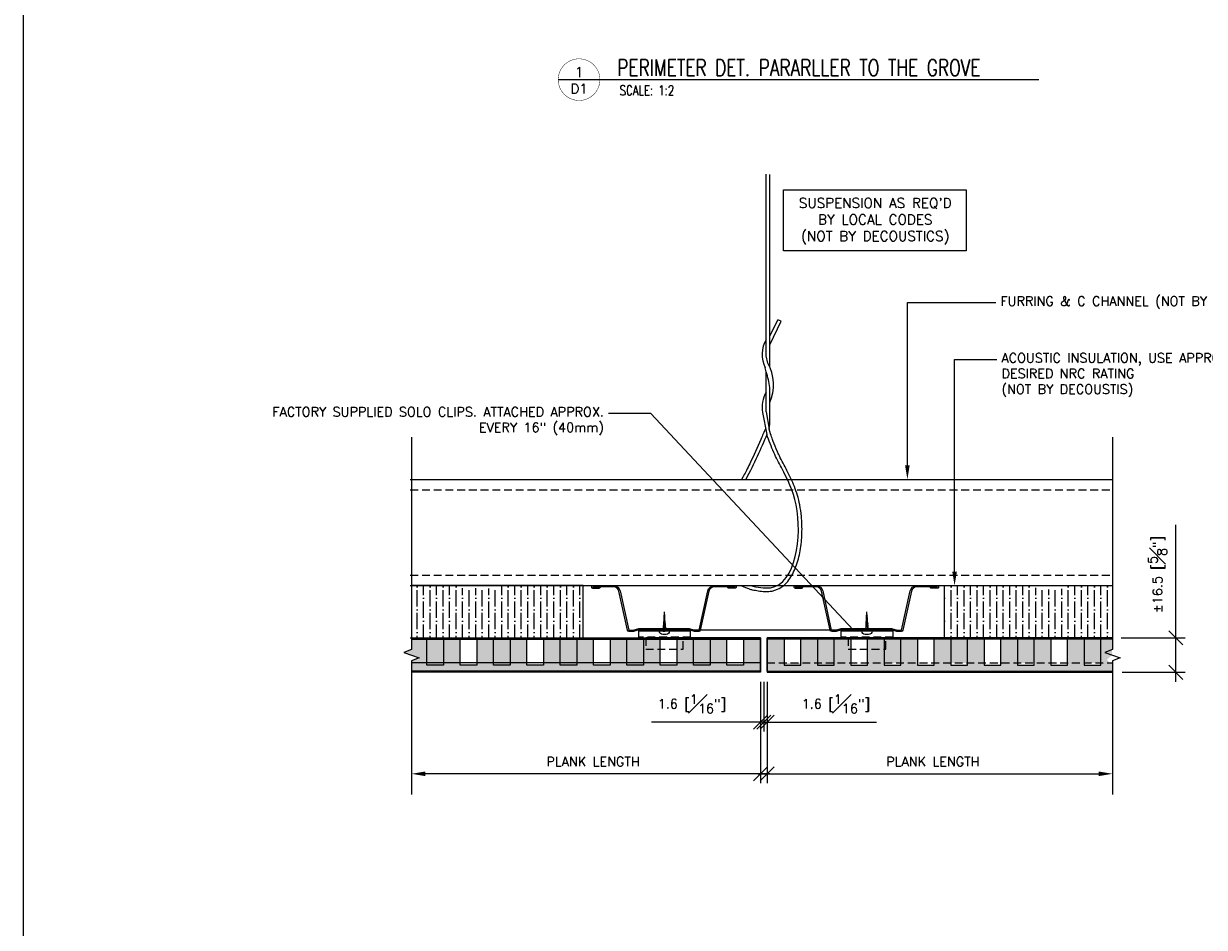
# Model space of a CAD drawing. Header units: millimetres. Extents: x 0 to 4899, y -1170 to 1886.
# Tile 4 of 13: x 279 to 846, y 341 to 775. Entities that reach past the tile are written whole.
import ezdxf
from ezdxf import colors
from ezdxf.entities.mleader import LeaderData, LeaderLine
from ezdxf.enums import TextEntityAlignment as Align
from ezdxf.math import Vec2, Vec3

# ---------------------------------------------------------------- set-up
doc = ezdxf.new("R2010")
doc.units = ezdxf.units.MM
doc.header["$LTSCALE"] = 15
doc.header["$MEASUREMENT"] = 0
doc.set_wipeout_variables(frame=1)
doc.linetypes.add('HIDDEN', pattern=[0.375, 0.25, -0.125])
for name, color, linetype in [('1-ARCH', 1, 'Continuous'), ('1-DIM', 4, 'Continuous'), ('1-MOUNT', 155, 'Continuous'), ('1-PANEL', 6, 'Continuous'), ('1-TEXT', 2, 'Continuous'), ('1-TITLE', 4, 'Continuous')]:
    doc.layers.add(name, color=color, linetype=linetype)
doc.layers.add('1-VIEWPORT', color=3, linetype='Continuous', plot=False)
doc.styles.add('ROMANS', font='romans.shx')
doc.styles.add('TEXT', font='romans.shx')
doc.dimstyles.new('WDIM 1-2', dxfattribs={"dimscale": 2.25, "dimtxt": 2, "dimasz": 3, "dimexe": 2, "dimexo": 2, "dimgap": 1.6, "dimtad": 1, "dimdec": 1, "dimzin": 3, "dimdsep": 46, "dimtxsty": 'TEXT', "dimblk": 'OBLIQUE', "dimcen": 2, "dimdle": 2, "dimclrd": 256, "dimclre": 4, "dimclrt": 2, "dimazin": 0, "dimtfac": 1, "dimtdec": 1, "dimtmove": 0, "dimatfit": 3, "dimfxl": 1, "dimtfill": 1, "dimfrac": 2, "dimtolj": 1, "dimtzin": 0, "dimlwd": -1, "dimlwe": -1, "dimarcsym": 0})
pattern_1 = [(37.5, (-750.5604, 1589.149), (-0.0629934, 1.9268238), [0, -1.52, 0, -1.7, 0, -1.625]), (7.5, (-750.5604, 1589.149), (1.7697767, 2.822146), [0, -0.82, 0, -1.37, 0, -0.525]), (327.5, (-751.7904, 1589.149), (3.1141419, 0.005659), [0, -0.5, 0, -1.8, 0, -2.35]), (317.5, (-751.7904, 1589.149), (3.0061266, 0.8776756), [0, -0.25, 0, -1.18, 0, -1.35])]
pattern_2 = [(90, (-750.5604, 1589.149), (-3.125, 5.46875), [7.8125, -1.5625, 0, -1.5625])]

# ---------------------------------------------------------------- blocks, each defined once
blk = doc.blocks.new('_OBLIQUE')
at = {"color": 0, "linetype": 'ByBlock'}
blk.add_line((-0.5, -0.5), (0.5, 0.5), dxfattribs=at)
blk = doc.blocks.new('*D50')
at = {"layer": '1-DIM', "color": 4, "transparency": 16777216}
for p, q in [((633.02, 459.28), (633.02, 435.32)), ((634.61, 459.28), (634.61, 435.32))]:
    blk.add_line(p, q, dxfattribs=at)
at = {"layer": '1-DIM', "transparency": 16777216}
for p, q in [((633.02, 439.82), (580.61, 439.82)), ((634.61, 439.82), (633.02, 439.82)), ((634.61, 439.82), (641.36, 439.82))]:
    blk.add_line(p, q, dxfattribs=at)
at = {"layer": 'DEFPOINTS', "color": 0, "transparency": 16777216}
for p in [(633.02, 463.78), (634.61, 463.78), (633.02, 439.82)]:
    blk.add_point(p, dxfattribs=at)
at = {"layer": '1-DIM', "transparency": 16777216, "xscale": 6.75, "yscale": 6.75, "zscale": 6.75}
blk.add_blockref('_OBLIQUE', (633.02, 439.82), dxfattribs=at)
at = {"layer": '1-DIM', "transparency": 16777216, "xscale": 6.75, "yscale": 6.75, "zscale": 6.75, "rotation": 180}
blk.add_blockref('_OBLIQUE', (634.61, 439.82), dxfattribs=at)
at = {"layer": '1-DIM', "color": 2, "transparency": 16777216, "insert": (600.07, 448.67), "char_height": 4.5, "attachment_point": 5, "style": 'TEXT', "bg_fill": 3, "box_fill_scale": 1.25, "bg_fill_color": 256, "bg_fill_true_color": 13158600, "bg_fill_transparency": 0}
blk.add_mtext('\\A1;1.6 [{\\H1.000000x;\\S1#16;}"]', dxfattribs=at)
blk = doc.blocks.new('*D51')
at = {"layer": '1-DIM', "color": 4, "transparency": 16777216}
for p, q in [((634.61, 459.28), (634.61, 435.32)), ((636.19, 459.28), (636.19, 435.32))]:
    blk.add_line(p, q, dxfattribs=at)
at = {"layer": '1-DIM', "transparency": 16777216}
for p, q in [((634.61, 439.82), (627.86, 439.82)), ((634.61, 439.82), (636.19, 439.82)), ((636.19, 439.82), (688.6, 439.82))]:
    blk.add_line(p, q, dxfattribs=at)
at = {"layer": 'DEFPOINTS', "color": 0, "transparency": 16777216}
for p in [(634.61, 463.78), (636.19, 463.78), (636.19, 439.82)]:
    blk.add_point(p, dxfattribs=at)
at = {"layer": '1-DIM', "transparency": 16777216, "xscale": 6.75, "yscale": 6.75, "zscale": 6.75}
blk.add_blockref('_OBLIQUE', (634.61, 439.82), dxfattribs=at)
at = {"layer": '1-DIM', "transparency": 16777216, "xscale": 6.75, "yscale": 6.75, "zscale": 6.75, "rotation": 180}
blk.add_blockref('_OBLIQUE', (636.19, 439.82), dxfattribs=at)
at = {"layer": '1-DIM', "color": 2, "transparency": 16777216, "insert": (669.14, 448.67), "char_height": 4.5, "attachment_point": 5, "style": 'TEXT', "bg_fill": 3, "box_fill_scale": 1.25, "bg_fill_color": 256, "bg_fill_true_color": 13158600, "bg_fill_transparency": 0}
blk.add_mtext('\\A1;1.6 [{\\H1.000000x;\\S1#16;}"]', dxfattribs=at)
blk = doc.blocks.new('*D52')
at = {"layer": '1-DIM', "color": 4, "transparency": 16777216}
for p, q in [((636.19, 459.28), (636.19, 410.57)), ((801.95, 459.28), (801.95, 410.57))]:
    blk.add_line(p, q, dxfattribs=at)
at = {"layer": '1-DIM', "transparency": 16777216}
blk.add_line((631.69, 415.07), (795.2, 415.07), dxfattribs=at)
blk.add_solid([(795.2, 416.19), (795.2, 413.94), (801.95, 415.07)], dxfattribs=at)
at = {"layer": 'DEFPOINTS', "color": 0, "transparency": 16777216}
for p in [(636.19, 463.78), (801.95, 463.78), (801.95, 415.07)]:
    blk.add_point(p, dxfattribs=at)
at = {"layer": '1-DIM', "transparency": 16777216, "xscale": 6.75, "yscale": 6.75, "zscale": 6.75, "rotation": 180}
blk.add_blockref('_OBLIQUE', (636.19, 415.07), dxfattribs=at)
at = {"layer": '1-DIM', "color": 2, "transparency": 16777216, "insert": (715.69, 420.92), "char_height": 4.5, "attachment_point": 5, "style": 'TEXT', "bg_fill": 3, "box_fill_scale": 1.25, "bg_fill_color": 256, "bg_fill_true_color": 13158600, "bg_fill_transparency": 0}
blk.add_mtext('\\A1;PLANK LENGTH', dxfattribs=at)
blk = doc.blocks.new('*D53')
at = {"layer": '1-DIM', "color": 4, "transparency": 16777216}
for p, q in [((465.49, 459.28), (465.49, 410.57)), ((633.02, 459.28), (633.02, 410.57))]:
    blk.add_line(p, q, dxfattribs=at)
at = {"layer": '1-DIM', "transparency": 16777216}
blk.add_line((637.52, 415.07), (472.24, 415.07), dxfattribs=at)
blk.add_solid([(472.24, 416.19), (472.24, 413.94), (465.49, 415.07)], dxfattribs=at)
at = {"layer": 'DEFPOINTS', "color": 0, "transparency": 16777216}
for p in [(465.49, 463.78), (633.02, 463.78), (465.49, 415.07)]:
    blk.add_point(p, dxfattribs=at)
at = {"layer": '1-DIM', "transparency": 16777216, "xscale": 6.75, "yscale": 6.75, "zscale": 6.75}
blk.add_blockref('_OBLIQUE', (633.02, 415.07), dxfattribs=at)
at = {"layer": '1-DIM', "color": 2, "transparency": 16777216, "insert": (552.63, 420.92), "char_height": 4.5, "attachment_point": 5, "style": 'TEXT', "bg_fill": 3, "box_fill_scale": 1.25, "bg_fill_color": 256, "bg_fill_true_color": 13158600, "bg_fill_transparency": 0}
blk.add_mtext('\\A1;PLANK LENGTH', dxfattribs=at)
blk = doc.blocks.new('*D54')
at = {"layer": '1-DIM', "transparency": 16777216}
for p, q in [((832.3, 480.28), (832.3, 534.52)), ((832.3, 459.28), (832.3, 480.28))]:
    blk.add_line(p, q, dxfattribs=at)
at = {"layer": '1-DIM', "color": 4, "transparency": 16777216}
for p, q in [((806, 480.28), (836.8, 480.28)), ((806.45, 463.78), (836.8, 463.78))]:
    blk.add_line(p, q, dxfattribs=at)
at = {"layer": 'DEFPOINTS', "color": 0, "transparency": 16777216}
for p in [(801.5, 480.28), (832.3, 480.28), (801.95, 463.78)]:
    blk.add_point(p, dxfattribs=at)
at = {"layer": '1-DIM', "transparency": 16777216, "xscale": 6.75, "yscale": 6.75, "zscale": 6.75}
for p, rotation in [((832.3, 480.28), 90), ((832.3, 463.78), 270)]:
    blk.add_blockref('_OBLIQUE', p, dxfattribs=dict(at, rotation=rotation))
at = {"layer": '1-DIM', "color": 2, "transparency": 16777216, "insert": (823.45, 510.77), "char_height": 4.5, "attachment_point": 5, "rotation": 90, "style": 'TEXT', "bg_fill": 3, "box_fill_scale": 1.25, "bg_fill_color": 256, "bg_fill_true_color": 13158600, "bg_fill_transparency": 0}
blk.add_mtext('\\A1;%%p16.5 [{\\H1.000000x;\\S5#8;}"]', dxfattribs=at)
blk = doc.blocks.new('Hatsec_02')
at = {"layer": '1-ARCH'}
for p, q in [((-1.355, 0.024), (-1.217, 0.024)), ((1.217, 0.024), (1.217, 0.032)), ((1.217, 0.032), (1.217, 0.024)), ((1.355, 0.024), (1.217, 0.024)), ((1.36, 0.047), (1.232, 0.047))]:
    blk.add_line(p, q, dxfattribs=at)
blk.add_lwpolyline([(1.217, 0.032, -0.414487), (1.232, 0.047), (1.36, 0.047, -0.414214), (1.375, 0.032), (1.375, 0.015, -0.414214), (1.36, 0), (0.956, 0, -0.352059), (0.834, 0.098), (0.67, 0.845, 0.352059), (0.662, 0.851), (0.585, 0.851), (0.48, 0.818), (-0.48, 0.818), (-0.585, 0.851), (-0.662, 0.851, 0.352059), (-0.67, 0.845), (-0.834, 0.098, -0.352059), (-0.956, 0), (-1.36, 0, -0.414214), (-1.375, 0.015), (-1.375, 0.032, -0.414214), (-1.36, 0.047), (-1.232, 0.047, -0.414214), (-1.217, 0.032), (-1.217, 0.024), (-0.957, 0.024, 0.352016), (-0.857, 0.103), (-0.693, 0.85, -0.352059), (-0.662, 0.875), (-0.579, 0.875), (-0.474, 0.842), (0.474, 0.842), (0.579, 0.875), (0.662, 0.875, -0.352059), (0.693, 0.85), (0.857, 0.103, 0.352016), (0.957, 0.024), (1.217, 0.024)], format="xyb", close=True, dxfattribs=at)
blk.add_arc((1.232, 0.032), 0.0152, 90, 180, dxfattribs=at)
blk = doc.blocks.new('A$C6ED95324')
at = {"layer": '1-MOUNT'}
for p in [(-0.63, 0), (0.63, 0)]:
    blk.add_line(p, (0, -12.03), dxfattribs=at)
blk.add_lwpolyline([(-3.25, 0), (-3.25, 0.27, -0.414214), (-1.08, 2.44), (1.08, 2.44, -0.414214), (3.25, 0.27), (3.25, 0)], format="xyb", close=True, dxfattribs=at)
for points in [[(1.17, -0.79), (-1.22, -0.33)], [(1.09, -1.58), (-1.13, -1.15)], [(1.01, -2.37), (-1.05, -1.97)], [(0.93, -3.16), (-0.97, -2.79)], [(0.85, -3.94), (-0.88, -3.61)], [(0.77, -4.73), (-0.8, -4.43)], [(0.69, -5.52), (-0.71, -5.25)], [(0.61, -6.31), (-0.63, -6.07)], [(0.53, -7.1), (-0.55, -6.89)], [(0.45, -7.89), (-0.46, -7.71)], [(0.36, -8.68), (-0.38, -8.53)], [(0.28, -9.46), (-0.3, -9.35)], [(0.2, -10.25), (-0.21, -10.17)], [(0.12, -11.04), (-0.13, -10.99)], [(0.04, -11.83), (-0.04, -11.81)]]:
    blk.add_lwpolyline(points, dxfattribs=at)
blk = doc.blocks.new('*U42')
at = {"layer": '1-TEXT', "color": 2, "style": 'TEXT'}
blk.add_attdef('VIEWNAME', (0.89, 0.061), '', height=0.25, dxfattribs=at)
at = {"layer": '1-TEXT', "style": 'TEXT'}
for tag, p in [('NOTE1', (0.926, -0.281)), ('NOTE2', (0.926, -0.463)), ('NOTE3', (0.926, -0.655)), ('NOTE4', (0.926, -0.832))]:
    blk.add_attdef(tag, p, '', height=0.125, dxfattribs=at)
blk.add_wipeout([(0.314, 0.314), (0.236, 0.304), (0.163, 0.275), (0.099, 0.229), (0.049, 0.168), (0.015, 0.097), (0.001, 0.02), (0.006, -0.059), (0.03, -0.134), (0.072, -0.2), (0.13, -0.254), (0.199, -0.292), (0.275, -0.312), (0.354, -0.312), (0.43, -0.292), (0.499, -0.254), (0.556, -0.2), (0.599, -0.134), (0.623, -0.059), (0.628, 0.02), (0.613, 0.097), (0.58, 0.168), (0.529, 0.229), (0.466, 0.275), (0.392, 0.304)])
at = {"layer": '1-TITLE', "const_width": 0.00651}
blk.add_lwpolyline([(0, 0, 1), (0.628, 0, 0.414214), (0.314, 0.314, 0.414214), (0, 0, 2.926408)], format="xyb", dxfattribs=at)
at = {"layer": '1-TITLE', "const_width": 0.02}
blk.add_lwpolyline([(0, 0), (7.241, 0)], dxfattribs=at)
at = {"layer": '1-TEXT', "style": 'TEXT'}
for tag, p in [('DETAIL#', (0.301, 0.094)), ('SHEET#', (0.306, -0.207))]:
    blk.add_attdef(tag, text='', height=0.125, dxfattribs=at).set_placement(p, align=Align.CENTER)

msp = doc.modelspace()

# ---------------------------------------------------------------- hatches: boundary and pattern name
at = {"layer": '1-ARCH'}
h = msp.add_hatch(dxfattribs=at)
h.set_pattern_fill('ANSI36', color=8, scale=25, angle=45)
h.set_pattern_definition(pattern_2)
edge = h.paths.add_edge_path()
edge.add_spline(control_points=[(488.22, 505.39), (489.08, 504.69), (490.02, 504.1), (491.57, 503.4), (492.13, 504.79), (493.29, 502.87), (493.9, 504.83), (495.36, 502.57), (496.23, 505.18), (498.15, 502.62), (499.2, 504.64), (501.19, 503.06), (503.05, 504.19), (503.49, 504.8), (503.95, 503.61), (508.71, 505.39)], knot_values=[0, 0, 0, 0, 3.303024, 3.303024, 5.068373, 5.068373, 6.833723, 6.833723, 9.306568, 9.306568, 12.274764, 12.274764, 14.886308, 14.886308, 16.19208, 16.19208, 16.19208, 16.19208], degree=3, periodic=0)
edge.add_line((508.71, 505.39), (547.96, 505.39))
edge.add_line((547.96, 505.39), (547.96, 480.28))
edge.add_line((547.96, 480.28), (465.49, 480.28))
edge.add_line((465.49, 480.28), (465.49, 505.39))
edge.add_line((465.49, 505.39), (488.22, 505.39))
at = {"layer": '1-PANEL'}
h = msp.add_hatch(dxfattribs=at)
h.set_pattern_fill('AR-SAND', color=8)
h.set_pattern_definition(pattern_1)
h.paths.add_polyline_path([(692.31, 479.78), (684.31, 479.78), (684.31, 468.28), (692.31, 468.28)])
h.paths.add_polyline_path([(700.31, 479.78), (692.31, 479.78), (692.31, 468.28), (700.31, 468.28)])
h.paths.add_polyline_path([(708.31, 479.78), (700.31, 479.78), (700.31, 468.28), (708.31, 468.28)])
h.paths.add_polyline_path([(724.31, 479.78), (716.31, 479.78), (716.31, 468.28), (724.31, 468.28)])
h.paths.add_polyline_path([(732.31, 479.78), (724.31, 479.78), (724.31, 468.28), (732.31, 468.28)])
h.paths.add_polyline_path([(740.31, 479.78), (732.31, 479.78), (732.31, 468.28), (740.31, 468.28)])
h.paths.add_polyline_path([(756.31, 479.78), (748.31, 479.78), (748.31, 468.28), (756.31, 468.28)])
h.paths.add_polyline_path([(764.31, 479.78), (756.31, 479.78), (756.31, 468.28), (764.31, 468.28)])
h.paths.add_polyline_path([(772.31, 479.78), (764.31, 479.78), (764.31, 468.28), (772.31, 468.28)])
h.paths.add_polyline_path([(788.31, 479.78), (780.31, 479.78), (780.31, 468.28), (788.31, 468.28)])
h.paths.add_polyline_path([(796.31, 479.78), (788.31, 479.78), (788.31, 468.28), (796.31, 468.28)])
h.paths.add_polyline_path([(801.95, 464.28), (801.95, 468.28), (796.31, 468.28), (796.31, 467.28), (788.31, 467.28), (788.31, 468.28), (780.31, 468.28), (780.31, 467.28), (772.31, 467.28), (772.31, 468.28), (764.31, 468.28), (764.31, 467.28), (756.31, 467.28), (756.31, 468.28), (748.31, 468.28), (748.31, 467.28), (740.31, 467.28), (740.31, 468.28), (732.31, 468.28), (732.31, 467.28), (724.31, 467.28), (724.31, 468.28), (716.31, 468.28), (716.31, 467.28), (708.31, 467.28), (708.31, 468.28), (700.31, 468.28), (700.31, 467.28), (692.31, 467.28), (692.31, 468.28), (684.31, 468.28), (684.31, 467.28), (676.31, 467.28), (676.31, 468.28), (636.19, 468.28), (636.19, 464.28)])
h.paths.add_polyline_path([(800.62, 468.28), (799.25, 469.76), (801.64, 472.15), (801.64, 479.78), (796.31, 479.78), (796.31, 468.28)])
h.paths.add_polyline_path([(644.31, 468.28), (644.31, 479.78), (636.19, 479.78), (636.19, 468.28)])
h.paths.add_polyline_path([(652.31, 479.78), (652.31, 468.28), (676.31, 468.28), (676.31, 479.78)])

# ---------------------------------------------------------------- linework, layer by layer
at = {"layer": '1-ARCH', "color": 7, "ltscale": 0.1}
for p, q in [((635.7, 615.77), (635.7, 702.99)), ((637.49, 610.3), (637.49, 702.83)), ((637.49, 625.16), (641.24, 633.06)), ((637.49, 621), (642.86, 632.29)), ((642.86, 632.29), (641.24, 633.06)), ((636.55, 612.21), (635.7, 615.77)), ((635.7, 608.01), (635.23, 610.02)), ((635.7, 588.88), (635.7, 608.01)), ((637.49, 582.87), (637.49, 600.46)), ((633.96, 588.47), (636.03, 577.98)), ((635.66, 588.79), (637.22, 580.53)), ((637.19, 580.72), (637.49, 582.87))]:
    msp.add_line(p, q, dxfattribs=at)
at = {"layer": '1-ARCH', "linetype": 'Continuous', "ltscale": 0.1}
msp.add_line((464.96, 556.39), (801.95, 556.39), dxfattribs=at)
at = {"layer": '1-ARCH', "linetype": 'HIDDEN'}
msp.add_line((464.96, 551.39), (801.95, 551.39), dxfattribs=at)
at = {"layer": '1-ARCH', "color": 8}
msp.add_lwpolyline([(547.96, 505.39), (465.49, 505.39), (465.49, 480.28), (547.96, 480.28)], close=True, dxfattribs=at)
at = {"layer": '1-ARCH', "color": 7, "ltscale": 0.1}
for centre, radius, start, end in [((648.05, 616.38), 14.32, 149.6177, 206.3903), ((617.9, 601.78), 21.36, 336.4728, 29.225), ((590.31, 593.29), 47.73, 8.6489, 17.9719), ((648.05, 591.01), 14.32, 149.6177, 190.2417)]:
    msp.add_arc(centre, radius, start, end, dxfattribs=at)
for points, knots in [([(623.47, 505.39), (628.22, 503.61), (628.68, 503.52), (630.06, 503.24), (630.99, 503.06), (632.97, 502.75), (634.03, 502.62), (635.94, 502.55), (636.81, 502.57), (638.28, 502.75), (638.88, 502.87), (640.04, 503.2), (640.6, 503.4), (642.22, 504.13), (643.22, 504.78), (645.04, 506.3), (645.86, 507.19), (647.99, 509.99), (649.11, 512.15), (650.89, 516.89), (651.56, 519.48), (652.5, 524.86), (652.78, 527.66), (652.96, 533.21), (652.87, 535.97), (652.45, 540.53), (652.19, 542.39), (651.21, 547.37), (650.32, 550.26), (648.19, 555.66), (646.97, 558.16), (645.08, 561.82), (644.47, 562.99), (643.23, 565.34), (642.62, 566.53), (641.67, 568.47), (641.32, 569.22), (640.3, 571.51), (639.69, 573.06), (638.65, 575.92), (638.07, 577.08), (637.22, 580.53)], [0, 0, 0, 0, 1.305772, 1.305772, 3.917315, 3.917315, 6.885512, 6.885512, 9.358357, 9.358357, 11.123706, 11.123706, 12.889056, 12.889056, 16.419754, 16.419754, 19.950453, 19.950453, 26.562532, 26.562532, 33.174612, 33.174612, 39.786691, 39.786691, 46.284005, 46.284005, 50.961889, 50.961889, 59.475388, 59.475388, 67.988886, 67.988886, 72.008585, 72.008585, 76.028284, 76.028284, 78.594002, 78.594002, 83.725439, 83.725439, 87.841672, 87.841672, 87.841672, 87.841672]), ([(635.44, 581), (634.68, 579.21), (633.93, 577.42), (631.51, 571.78), (629.78, 567.9), (627.32, 562.85), (626.78, 561.79), (625.79, 559.84), (625.33, 558.97), (624.55, 557.52), (624.25, 556.96), (623.94, 556.39)], [0.442272, 0.442272, 0.442272, 0.442272, 6.555108, 6.555108, 19.665324, 19.665324, 23.129085, 23.129085, 25.943089, 25.943089, 27.718835, 27.718835, 27.718835, 27.718835])]:
    msp.add_open_spline(points, degree=3, knots=knots, dxfattribs=at)
msp.add_open_spline([(636.03, 577.98), (633.09, 571.01), (630.02, 563.98), (625.9, 556.39)], degree=3, dxfattribs=at)
msp.add_spline([(628.12, 505.39), (637.71, 504.41), (650.09, 544.15), (643.03, 562.04), (639.4, 569.29), (636.03, 577.98)], degree=3, dxfattribs=at)
at = {"layer": '1-MOUNT', "linetype": 'HIDDEN'}
for p, q in [((599.39, 480.68), (574.39, 480.68)), ((696.57, 480.68), (671.57, 480.68))]:
    msp.add_line(p, q, dxfattribs=at)
at = {"layer": '1-MOUNT'}
for points in [[(599.39, 484.18), (574.39, 484.18), (574.39, 483.78), (599.39, 483.78)], [(599.39, 483.78), (574.39, 483.78), (574.39, 480.28), (599.39, 480.28)], [(696.57, 484.18), (671.57, 484.18), (671.57, 483.78), (696.57, 483.78)], [(696.57, 483.78), (671.57, 483.78), (671.57, 480.28), (696.57, 480.28)]]:
    msp.add_lwpolyline(points, close=True, dxfattribs=at)
at = {"layer": '1-MOUNT', "linetype": 'HIDDEN'}
for points in [[(595.89, 480.28), (577.89, 480.28), (577.89, 474.96), (595.89, 474.96)], [(693.07, 480.28), (675.07, 480.28), (675.07, 474.96), (693.07, 474.96)]]:
    msp.add_lwpolyline(points, close=True, dxfattribs=at)
at = {"layer": '1-PANEL'}
for p, q in [((464.96, 480.28), (633.02, 480.28)), ((464.96, 480.28), (633.02, 480.28)), ((464.96, 480.28), (472.93, 480.28)), ((468.32, 480.28), (633.02, 480.28)), ((468.71, 480.28), (633.02, 480.28)), ((475.93, 480.28), (485.63, 480.28)), ((488.63, 480.28), (498.33, 480.28)), ((501.33, 480.28), (511.03, 480.28)), ((514.03, 480.28), (523.73, 480.28)), ((526.73, 480.28), (536.43, 480.28)), ((539.43, 480.28), (549.13, 480.28)), ((552.13, 480.28), (561.83, 480.28)), ((564.83, 480.28), (574.53, 480.28)), ((577.53, 480.28), (586.44, 480.28)), ((589.44, 480.28), (599.14, 480.28)), ((633.02, 480.28), (596.02, 480.28)), ((599.19, 480.28), (633.02, 480.28)), ((602.14, 480.28), (611.84, 480.28)), ((614.84, 480.28), (624.54, 480.28)), ((627.54, 480.28), (633.02, 480.28)), ((670.02, 480.28), (636.19, 480.28)), ((636.19, 480.28), (673.19, 480.28)), ((633.02, 468.28), (465.49, 468.28))]:
    msp.add_line(p, q, dxfattribs=at)
for points in [[(464.96, 480.28), (633.02, 480.28), (633.02, 480.28)], [(465.49, 479.78), (633.02, 479.78), (633.02, 479.78)], [(480.9, 480.28), (480.9, 467.28), (472.9, 467.28), (472.9, 480.28), (480.9, 480.28)], [(496.9, 480.28), (496.9, 467.28), (488.9, 467.28), (488.9, 480.28), (496.9, 480.28)], [(512.9, 480.28), (512.9, 467.28), (504.9, 467.28), (504.9, 480.28), (512.9, 480.28)], [(528.9, 480.28), (528.9, 467.28), (520.9, 467.28), (520.9, 480.28), (528.9, 480.28)], [(544.9, 480.28), (544.9, 467.28), (536.9, 467.28), (536.9, 480.28), (544.9, 480.28)], [(560.9, 480.28), (560.9, 467.28), (552.9, 467.28), (552.9, 480.28), (560.9, 480.28)], [(576.9, 480.28), (576.9, 467.28), (568.9, 467.28), (568.9, 480.28), (576.9, 480.28)], [(592.9, 480.28), (592.9, 467.28), (584.9, 467.28), (584.9, 480.28), (592.9, 480.28)], [(608.9, 480.28), (608.9, 467.28), (600.9, 467.28), (600.9, 480.28), (608.9, 480.28)], [(624.9, 480.28), (624.9, 467.28), (616.9, 467.28), (616.9, 480.28), (624.9, 480.28)], [(644.31, 480.28), (644.31, 467.28), (652.31, 467.28), (652.31, 480.28), (644.31, 480.28)], [(660.31, 480.28), (660.31, 467.28), (668.31, 467.28), (668.31, 480.28), (660.31, 480.28)], [(676.31, 480.28), (676.31, 467.28), (684.31, 467.28), (684.31, 480.28), (676.31, 480.28)], [(692.31, 480.28), (692.31, 467.28), (700.31, 467.28), (700.31, 480.28), (692.31, 480.28)], [(708.31, 480.28), (708.31, 467.28), (716.31, 467.28), (716.31, 480.28), (708.31, 480.28)], [(724.31, 480.28), (724.31, 467.28), (732.31, 467.28), (732.31, 480.28), (724.31, 480.28)], [(740.31, 480.28), (740.31, 467.28), (748.31, 467.28), (748.31, 480.28), (740.31, 480.28)], [(756.31, 480.28), (756.31, 467.28), (764.31, 467.28), (764.31, 480.28), (756.31, 480.28)], [(772.31, 480.28), (772.31, 467.28), (780.31, 467.28), (780.31, 480.28), (772.31, 480.28)], [(788.31, 480.28), (788.31, 467.28), (796.31, 467.28), (796.31, 480.28), (788.31, 480.28)]]:
    msp.add_lwpolyline(points, dxfattribs=at)
at = {"layer": '1-TEXT'}
msp.add_lwpolyline([(644.03, 695.42), (731.63, 695.42), (731.63, 666.05), (644.03, 666.05)], close=True, dxfattribs=at)
at = {"layer": '1-VIEWPORT'}
msp.add_lwpolyline([(279.4, 1170), (1779.37, 1170), (1779.37, 0), (279.4, 0)], close=True, dxfattribs=at)

# ---------------------------------------------------------------- block references
at = {"layer": '1-ARCH', "ltscale": 0.1, "xscale": 25.1942599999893, "yscale": 25.1942599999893, "zscale": 25.1942599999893, "rotation": 180}
for p in [(586.65, 505.39), (683.83, 505.39)]:
    msp.add_blockref('Hatsec_02', p, dxfattribs=at)
at = {"layer": '1-MOUNT', "linetype": 'Continuous', "ltscale": 0.1, "xscale": 0.75, "yscale": 0.75, "zscale": 0.75, "rotation": 180}
for p in [(586.89, 483.78), (684.07, 483.78)]:
    msp.add_blockref('A$C6ED95324', p, dxfattribs=at)

# ---------------------------------------------------------------- texts
at = {"layer": '1-TEXT', "insert": (688.03, 680.36), "char_height": 4.7625, "width": 88.9, "attachment_point": 5, "style": 'ROMANS'}
msp.add_mtext("SUSPENSION AS REQ'D\\PBY LOCAL CODES\\P(NOT BY DECOUSTICS)", dxfattribs=at)

# ---------------------------------------------------------------- leaders
at = {"layer": '1-TEXT'}
ml = msp.add_multileader_mtext('Standard', dxfattribs=at)
ml.set_content('FURRING & C CHANNEL (NOT BY DECOUSTICS)', color=256, style='TEXT')
ml.set_leader_properties(color=4, linetype='ByLayer', lineweight=-1)
ml.build(insert=Vec2(0, 0))
ml.multileader.update_dxf_attribs({"dogleg_length": 0.36, "arrow_head_size": 6.75, "scale": 2.25})
ctx = ml.context
ctx.base_point, ctx.scale, ctx.char_height, ctx.arrow_head_size, ctx.landing_gap_size, ctx.plane_origin = Vec3(745.85, 641.25), 2.25, 4.5, 6.75, 2.25, Vec3(783.9, 650.17)
notes = []
notes.append((ctx, [(1, (1, 1, 0), (703.46, 641.25), (1, 0), 42.4, [(0, [(703.46, 556.39)], 0, [])])]))
ctx.mtext.insert, ctx.mtext.width, ctx.mtext.flow_direction = Vec3(748.1, 644.25), 91.5892, 5
ml = msp.add_multileader_mtext('Standard', dxfattribs=at)
ml.set_content('FACTORY SUPPLIED SOLO CLIPS. ATTACHED APPROX. EVERY 16" (40mm)', color=256, style='TEXT')
ml.set_leader_properties(color=4, linetype='ByLayer', lineweight=-1)
ml.build(insert=Vec2(0, 0))
ml.multileader.update_dxf_attribs({"dogleg_length": 0.36, "arrow_head_size": 6.75, "scale": 2.25})
ctx = ml.context
ctx.base_point, ctx.scale, ctx.char_height, ctx.arrow_head_size, ctx.landing_gap_size, ctx.plane_origin = Vec3(488.95, 588.11), 2.25, 4.5, 6.75, 2.25, Vec3(522.47, 618.21)
ctx.text_align_type = 2
notes.append((ctx, [(0, (1, 1, 0), (580.34, 588.11), (-1, 0), 20.24, [(1, [(580.34, 484.18), (677.43, 484.18)], 0, [])])]))
ctx.mtext.insert, ctx.mtext.width, ctx.mtext.alignment, ctx.mtext.flow_direction = Vec3(557.85, 591.11), 77.1456, 3, 5
for ctx, leaders in notes:
    for number, flags, end, landing, length, lines in leaders:
        leader = LeaderData()
        leader.index, (leader.has_last_leader_line, leader.has_dogleg_vector, leader.attachment_direction) = number, flags
        leader.last_leader_point, leader.dogleg_vector, leader.dogleg_length = Vec3(end), Vec3(landing), length
        for number, points, colour, breaks in lines:
            line = LeaderLine()
            line.index, line.vertices, line.color, line.breaks = number, Vec3.list(points), colors.encode_raw_color(colour), breaks
            leader.lines.append(line)
        ctx.leaders.append(leader)

# ---------------------------------------------------------------- next in the draw order: block references
at = {"layer": '1-TITLE'}
ref = msp.add_blockref('*U42', (535.92, 748.31), dxfattribs=dict(at, xscale=31.85598356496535, yscale=31.85598356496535, zscale=31.85598356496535))
ref.add_attrib('VIEWNAME', 'PERIMETER DET. PARARLLER TO THE GROVE', (564.27, 750.07), dxfattribs={"color": 2, "height": 7.9374, "style": 'TEXT', "width": 0.75})
ref.add_attrib('DETAIL#', '1', dxfattribs={"color": 2, "height": 4.76, "style": 'TEXT'}).set_placement((545.93, 751.96), align=Align.MIDDLE_CENTER)
ref.add_attrib('SHEET#', 'D1', dxfattribs={"color": 2, "height": 4.762, "style": 'TEXT'}).set_placement((545.93, 744), align=Align.MIDDLE_CENTER)
ref.add_attrib('NOTE1', 'SCALE: 1:2', dxfattribs={"color": 2, "height": 4.762, "style": 'TEXT', "width": 0.75}).set_placement((565.42, 739.37), align=Align.BOTTOM_LEFT)

# ---------------------------------------------------------------- next in the draw order: dimensions: what is measured, and where the dimension line sits
at = {"layer": '1-DIM'}
dim = msp.add_linear_dim(base=(633.02, 439.82), p1=(634.61, 463.78), p2=(633.02, 463.78), angle=180, dimstyle='WDIM 1-2', dxfattribs=at)
dim.commit()
dim.dimension.update_dxf_attribs({"geometry": '*D50', "text_midpoint": (600.07, 448.67)})

# ---------------------------------------------------------------- next in the draw order: dimensions: what is measured, and where the dimension line sits
dim = msp.add_linear_dim(base=(636.19, 439.82), p1=(634.61, 463.78), p2=(636.19, 463.78), dimstyle='WDIM 1-2', dxfattribs=at)
dim.commit()
dim.dimension.update_dxf_attribs({"geometry": '*D51', "text_midpoint": (669.14, 448.67)})

# ---------------------------------------------------------------- next in the draw order: dimensions: what is measured, and where the dimension line sits
dim = msp.add_linear_dim(base=(801.95, 415.07), p1=(636.19, 463.78), p2=(801.95, 463.78), text='PLANK LENGTH', dimstyle='WDIM 1-2', override={"dimblk1": 'OBLIQUE', "dimsah": 1}, dxfattribs=at)
dim.commit()
dim.dimension.update_dxf_attribs({"geometry": '*D52', "text_midpoint": (715.69, 420.92)})

# ---------------------------------------------------------------- next in the draw order: dimensions: what is measured, and where the dimension line sits
dim = msp.add_linear_dim(base=(832.3, 480.28), p1=(801.95, 463.78), p2=(801.5, 480.28), angle=270, text='%%p<>', dimstyle='WDIM 1-2', dxfattribs=at)
dim.commit()
dim.dimension.update_dxf_attribs({"geometry": '*D54', "text_midpoint": (823.45, 510.77)})
dim = msp.add_linear_dim(base=(465.49, 415.07), p1=(633.02, 463.78), p2=(465.49, 463.78), angle=180, text='PLANK LENGTH', dimstyle='WDIM 1-2', override={"dimblk1": 'OBLIQUE', "dimsah": 1}, dxfattribs=at)
dim.commit()
dim.dimension.update_dxf_attribs({"geometry": '*D53', "text_midpoint": (552.63, 420.92)})

# ---------------------------------------------------------------- next in the draw order: hatches: boundary and pattern name
at = {"layer": '1-ARCH'}
h = msp.add_hatch(dxfattribs=at)
h.set_pattern_fill('ANSI36', color=8, scale=25, angle=45)
h.set_pattern_definition(pattern_2)
edge = h.paths.add_edge_path()
edge.add_spline(control_points=[(780.99, 505.39), (780.13, 504.69), (779.19, 504.1), (777.64, 503.4), (777.08, 504.79), (775.92, 502.87), (775.32, 504.83), (773.85, 502.57), (772.98, 505.18), (771.06, 502.62), (770.01, 504.64), (768.03, 503.06), (766.16, 504.19), (765.72, 504.8), (765.26, 503.61), (760.5, 505.39)], knot_values=[0, 0, 0, 0, 3.303024, 3.303024, 5.068373, 5.068373, 6.833723, 6.833723, 9.306568, 9.306568, 12.274764, 12.274764, 14.886308, 14.886308, 16.19208, 16.19208, 16.19208, 16.19208], degree=3, periodic=0)
edge.add_line((760.5, 505.39), (721.26, 505.39))
edge.add_line((721.26, 505.39), (721.26, 480.28))
edge.add_line((721.26, 480.28), (801.95, 480.28))
edge.add_line((801.95, 480.28), (801.95, 505.39))
edge.add_line((801.95, 505.39), (780.99, 505.39))
at = {"layer": '1-PANEL'}
h = msp.add_hatch(dxfattribs=at)
h.set_pattern_fill('AR-SAND', color=8)
h.set_pattern_definition(pattern_1)
h.paths.add_polyline_path([(633.02, 479.78), (624.9, 479.78), (624.9, 468.28), (633.02, 468.28)])
h.paths.add_polyline_path([(633.02, 468.28), (624.9, 468.28), (624.9, 467.28), (616.9, 467.28), (616.9, 468.28), (608.9, 468.28), (608.9, 467.28), (600.9, 467.28), (600.9, 468.28), (592.9, 468.28), (592.9, 467.28), (584.9, 467.28), (584.9, 468.28), (576.9, 468.28), (576.9, 467.28), (568.9, 467.28), (568.9, 468.28), (560.9, 468.28), (560.9, 467.28), (552.9, 467.28), (552.9, 468.28), (544.9, 468.28), (544.9, 467.28), (536.9, 467.28), (536.9, 468.28), (528.9, 468.28), (528.9, 467.28), (520.9, 467.28), (520.9, 468.28), (512.9, 468.28), (512.9, 467.28), (504.9, 467.28), (504.9, 468.28), (496.9, 468.28), (496.9, 467.28), (488.9, 467.28), (488.9, 468.28), (480.9, 468.28), (480.9, 467.28), (472.9, 467.28), (472.9, 468.28), (465.49, 468.28), (465.49, 465.64), (465.49, 464.28), (633.02, 464.28)])
h.paths.add_polyline_path([(616.9, 479.78), (608.9, 479.78), (608.9, 468.28), (616.9, 468.28)])
h.paths.add_polyline_path([(608.9, 479.78), (600.9, 479.78), (600.9, 468.28), (608.9, 468.28)])
h.paths.add_polyline_path([(600.9, 479.78), (592.9, 479.78), (592.9, 468.28), (600.9, 468.28)])
h.paths.add_polyline_path([(608.9, 468.28), (600.9, 468.28), (600.9, 467.28), (608.9, 467.28)], flags=17)
h.paths.add_polyline_path([(584.9, 479.78), (576.9, 479.78), (576.9, 468.28), (584.9, 468.28)])
h.paths.add_polyline_path([(576.9, 479.78), (568.9, 479.78), (568.9, 468.28), (576.9, 468.28)])
h.paths.add_polyline_path([(576.9, 468.28), (568.9, 468.28), (568.9, 467.28), (576.9, 467.28)], flags=17)
h.paths.add_polyline_path([(568.9, 479.78), (560.9, 479.78), (560.9, 468.28), (568.9, 468.28)])
h.paths.add_polyline_path([(552.9, 479.78), (544.9, 479.78), (544.9, 468.28), (552.9, 468.28)])
h.paths.add_polyline_path([(544.9, 479.78), (536.9, 479.78), (536.9, 468.28), (544.9, 468.28)])
h.paths.add_polyline_path([(544.9, 468.28), (536.9, 468.28), (536.9, 467.28), (544.9, 467.28)], flags=17)
h.paths.add_polyline_path([(536.9, 479.78), (528.9, 479.78), (528.9, 468.28), (536.9, 468.28)])
h.paths.add_polyline_path([(520.9, 479.78), (512.9, 479.78), (512.9, 468.28), (520.9, 468.28)])
h.paths.add_polyline_path([(512.9, 479.78), (504.9, 479.78), (504.9, 468.28), (512.9, 468.28)])
h.paths.add_polyline_path([(504.9, 479.78), (496.9, 479.78), (496.9, 468.28), (504.9, 468.28)])
h.paths.add_polyline_path([(512.9, 468.28), (504.9, 468.28), (504.9, 467.28), (512.9, 467.28)], flags=17)
h.paths.add_polyline_path([(488.9, 479.78), (480.9, 479.78), (480.9, 468.28), (488.9, 468.28)])
h.paths.add_polyline_path([(480.9, 479.78), (472.9, 479.78), (472.9, 468.28), (480.9, 468.28)])
h.paths.add_polyline_path([(472.9, 479.78), (465.49, 479.78), (465.49, 474.71), (461.81, 473.37), (469.17, 470.69), (465.49, 469.35), (465.49, 468.28), (472.9, 468.28)])
h.paths.add_polyline_path([(480.9, 468.28), (472.9, 468.28), (472.9, 467.28), (480.9, 467.28)], flags=17)

# ---------------------------------------------------------------- next in the draw order: linework, layer by layer
at = {"layer": '1-ARCH', "linetype": 'HIDDEN'}
msp.add_line((464.96, 510.39), (801.95, 510.39), dxfattribs=at)
at = {"layer": '1-ARCH', "linetype": 'Continuous', "ltscale": 0.1}
msp.add_line((464.96, 505.39), (801.64, 505.39), dxfattribs=at)
at = {"layer": '1-ARCH', "color": 8}
msp.add_lwpolyline([(721.26, 505.39), (801.95, 505.39), (801.95, 480.28), (721.26, 480.28)], close=True, dxfattribs=at)
at = {"layer": '1-DIM'}
for points in [[(465.49, 576.65), (465.49, 474.71), (461.81, 473.37), (469.17, 470.69), (465.49, 469.35), (465.49, 405.14)], [(801.95, 576.65), (801.95, 474.71), (798.27, 473.37), (805.63, 470.69), (801.95, 469.35), (801.95, 405.14)]]:
    msp.add_lwpolyline(points, dxfattribs=at)
at = {"layer": '1-PANEL', "color": 4, "linetype": 'Continuous'}
for p, q in [((633.02, 464.28), (633.02, 480.28)), ((636.19, 464.28), (636.19, 480.28))]:
    msp.add_line(p, q, dxfattribs=at)
at = {"layer": '1-PANEL'}
for p, q in [((633.02, 480.28), (633.02, 464.28)), ((800.5, 480.28), (636.19, 480.28)), ((800.89, 480.28), (636.19, 480.28)), ((636.19, 480.28), (636.19, 464.28))]:
    msp.add_line(p, q, dxfattribs=at)
at = {"layer": '1-PANEL', "color": 1, "linetype": 'HIDDEN'}
msp.add_line((636.19, 468.28), (801.95, 468.28), dxfattribs=at)
at = {"layer": '1-PANEL'}
for points in [[(633.02, 480.28), (633.02, 463.78), (465.49, 463.78)], [(633.02, 480.28), (633.02, 463.78), (465.49, 463.78)], [(633.02, 480.28), (633.02, 464.28)], [(633.02, 480.28), (633.02, 464.28)], [(636.19, 480.28), (636.19, 463.78), (801.95, 463.78)], [(636.19, 480.28), (636.19, 464.28)], [(636.19, 480.28), (636.19, 463.78), (801.95, 463.78)], [(801.95, 480.28), (636.19, 480.28), (636.19, 480.28)], [(636.19, 480.28), (636.19, 464.28)], [(801.95, 479.78), (636.19, 479.78), (636.19, 479.78)], [(633.02, 464.28), (633.02, 464.28), (465.49, 464.28)], [(636.19, 464.28), (636.19, 464.28), (801.95, 464.28)]]:
    msp.add_lwpolyline(points, dxfattribs=at)

# ---------------------------------------------------------------- next in the draw order: leaders
at = {"layer": '1-TEXT'}
ml = msp.add_multileader_mtext('Standard', dxfattribs=at)
ml.set_content('ACOUSTIC INSULATION, USE APPROPRIATE THICKNESS TO ACHIEVE DESIRED NRC RATING\\P(NOT BY DECOUSTIS)', color=256, style='TEXT')
ml.set_leader_properties(color=4, linetype='ByLayer', lineweight=-1)
ml.build(insert=Vec2(0, 0))
ml.multileader.update_dxf_attribs({"dogleg_length": 0.36, "arrow_head_size": 6.75, "scale": 2.25})
ctx = ml.context
ctx.base_point, ctx.scale, ctx.char_height, ctx.arrow_head_size, ctx.landing_gap_size, ctx.plane_origin = Vec3(746.35, 613.97), 2.25, 4.5, 6.75, 2.25, Vec3(783.9, 622.89)
notes = []
notes.append((ctx, [(1, (1, 1, 0), (726.11, 613.97), (1, 0), 20.24, [(0, [(726.11, 505.39)], 0, [])])]))
ctx.mtext.insert, ctx.mtext.width, ctx.mtext.flow_direction = Vec3(748.6, 616.97), 105.8523, 5
for ctx, leaders in notes:
    for number, flags, end, landing, length, lines in leaders:
        leader = LeaderData()
        leader.index, (leader.has_last_leader_line, leader.has_dogleg_vector, leader.attachment_direction) = number, flags
        leader.last_leader_point, leader.dogleg_vector, leader.dogleg_length = Vec3(end), Vec3(landing), length
        for number, points, colour, breaks in lines:
            line = LeaderLine()
            line.index, line.vertices, line.color, line.breaks = number, Vec3.list(points), colors.encode_raw_color(colour), breaks
            leader.lines.append(line)
        ctx.leaders.append(leader)

doc.saveas('drawing.dxf')
